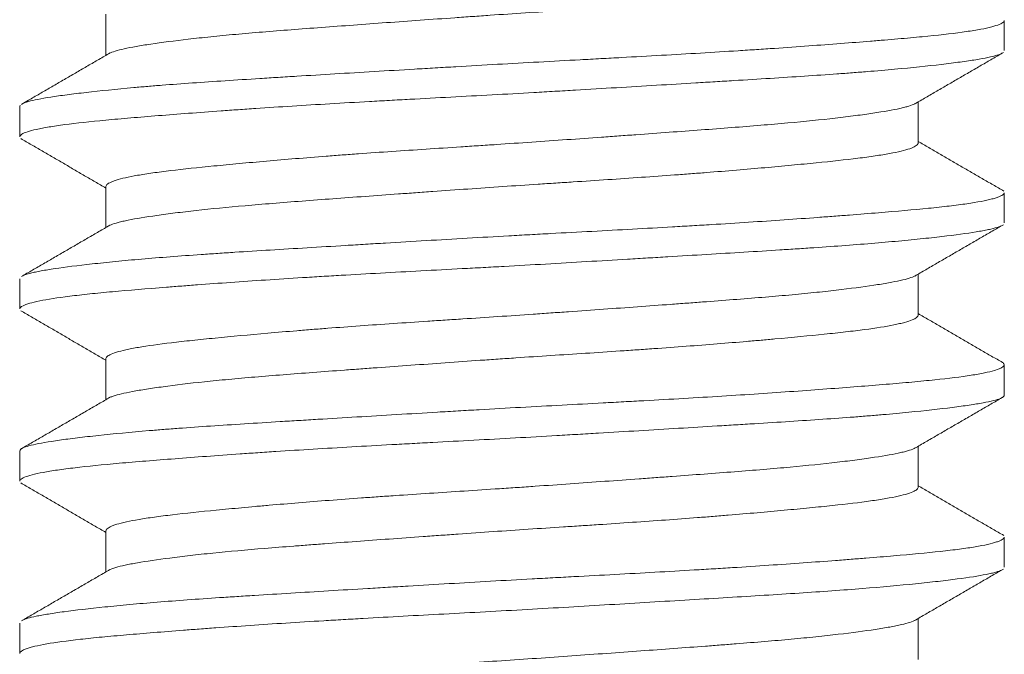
# Model space of a CAD drawing. Header units: millimetres. Extents: x 28 to 2257, y 19 to 785.
# Tile 51 of 55: x 1655.35 to 1659.35, y 391.32 to 393.9. Entities that reach past the tile are written whole.
import ezdxf

# ---------------------------------------------------------------- set-up
doc = ezdxf.new("R2010")
doc.units = ezdxf.units.MM
doc.layers.add('1', color=7, linetype='Continuous', true_color=0xffffff)

msp = doc.modelspace()

# ---------------------------------------------------------------- linework, layer by layer
at = {"layer": '1', "color": 155, "linetype": 'Continuous', "lineweight": 18}
for p, q in [((1655.7032, 393.9189), (1655.7032, 393.7522)), ((1659.3532, 393.7715), (1659.3532, 393.8937)), ((1655.3532, 393.5441), (1655.3551, 393.5489)), ((1659.0032, 393.3956), (1659.0032, 393.5626)), ((1655.3532, 393.5438), (1655.3532, 393.4211)), ((1655.3572, 393.414), (1655.3624, 393.4104)), ((1655.7032, 393.2193), (1655.7032, 393.0522)), ((1659.3532, 393.0711), (1659.3532, 393.1934)), ((1655.3532, 392.8435), (1655.3532, 392.7215)), ((1659.0032, 392.6958), (1659.0032, 392.8626)), ((1655.7032, 392.5189), (1655.7032, 392.3522)), ((1659.3532, 392.3713), (1659.3532, 392.494)), ((1659.0032, 391.9958), (1659.0032, 392.1626)), ((1655.3532, 392.1435), (1655.3532, 392.0209)), ((1655.7032, 391.8193), (1655.7032, 391.6522)), ((1659.3532, 391.6714), (1659.3532, 391.7934)), ((1655.3532, 391.4439), (1655.3532, 391.3214)), ((1659.0032, 391.2956), (1659.0032, 391.4626))]:
    msp.add_line(p, q, dxfattribs=at)
for points, knots in [([(1655.7163, 393.7598), (1655.7164, 393.7599), (1655.7165, 393.7599), (1655.7288, 393.7662), (1655.7492, 393.7724), (1655.7915, 393.7817), (1655.8156, 393.7864), (1655.8442, 393.7913), (1655.8643, 393.7946), (1655.8748, 393.7962), (1655.9298, 393.8044), (1655.9805, 393.8111), (1656.0666, 393.821), (1656.1122, 393.826), (1656.1616, 393.831), (1656.1954, 393.8342), (1656.2127, 393.8358), (1656.3006, 393.8438), (1656.3757, 393.85), (1656.4955, 393.8593), (1656.5366, 393.8624), (1656.6212, 393.8687), (1656.6649, 393.8719), (1656.7972, 393.8816), (1656.8876, 393.8882), (1657.0267, 393.8982), (1657.0736, 393.9016), (1657.1448, 393.9066), (1657.1687, 393.9083), (1657.2166, 393.9117), (1657.2405, 393.9134), (1657.36, 393.9216), (1657.4551, 393.9279), (1657.5969, 393.9372), (1657.644, 393.9403), (1657.7145, 393.945), (1657.7381, 393.9465), (1657.7847, 393.9497), (1657.8077, 393.9512), (1657.9222, 393.9591), (1658.0104, 393.9654), (1658.1381, 393.9752), (1658.1798, 393.9785), (1658.2411, 393.9835), (1658.2614, 393.9852), (1658.3011, 393.9885), (1658.3206, 393.9902), (1658.4162, 393.9985), (1658.4872, 394.0051), (1658.5854, 394.0147), (1658.6168, 394.0178), (1658.6616, 394.0226), (1658.6762, 394.0241), (1658.7043, 394.0273), (1658.7178, 394.0288), (1658.7835, 394.0366), (1658.8287, 394.0428), (1658.8857, 394.0525), (1658.9029, 394.0557), (1658.9334, 394.0624), (1658.9466, 394.0657), (1658.9799, 394.0757), (1658.994, 394.0824), (1659.0015, 394.0907), (1659.0024, 394.0923), (1659.003, 394.0945), (1659.0031, 394.0951), (1659.0032, 394.0957)], [0, 0, 0, 0, 0.000461, 0.000461, 0.058118, 0.058118, 0.086946, 0.101361, 0.101361, 0.115775, 0.115775, 0.173432, 0.173432, 0.20226, 0.216674, 0.216674, 0.231089, 0.231089, 0.288745, 0.288745, 0.317574, 0.317574, 0.346402, 0.346402, 0.404059, 0.404059, 0.432887, 0.432887, 0.447302, 0.447302, 0.461716, 0.461716, 0.519373, 0.519373, 0.548201, 0.548201, 0.562615, 0.562615, 0.57703, 0.57703, 0.634686, 0.634686, 0.663515, 0.663515, 0.677929, 0.677929, 0.692343, 0.692343, 0.75, 0.75, 0.778828, 0.778828, 0.793243, 0.793243, 0.807657, 0.807657, 0.865314, 0.865314, 0.894142, 0.894142, 0.92297, 0.92297, 0.980627, 0.980627, 0.995042, 0.995042, 1, 1, 1, 1]), ([(1655.364, 393.5553), (1655.3698, 393.5583), (1655.3779, 393.5613), (1655.4092, 393.5702), (1655.4394, 393.5761), (1655.4888, 393.5839), (1655.4993, 393.5854), (1655.5214, 393.5886), (1655.5561, 393.5933), (1655.5953, 393.5981), (1655.6799, 393.6078), (1655.7443, 393.6144), (1655.835, 393.6226), (1655.8537, 393.6242), (1655.8919, 393.6274), (1655.9114, 393.629), (1655.9709, 393.6338), (1656.0121, 393.6368), (1656.1403, 393.6459), (1656.2316, 393.6518), (1656.3534, 393.6595), (1656.3782, 393.661), (1656.4281, 393.6641), (1656.5037, 393.6687), (1656.5811, 393.6734), (1656.7383, 393.6829), (1656.8462, 393.6894), (1656.9851, 393.6976), (1657.0131, 393.6993), (1657.0692, 393.7026), (1657.1533, 393.7076), (1657.2375, 393.7125), (1657.4058, 393.722), (1657.5181, 393.7281), (1657.6586, 393.7356), (1657.6867, 393.7371), (1657.7425, 393.7401), (1657.8257, 393.7446), (1657.9071, 393.7491), (1658.0676, 393.7582), (1658.1715, 393.7644), (1658.2974, 393.7724), (1658.3225, 393.774), (1658.3717, 393.7773), (1658.4445, 393.7822), (1658.5139, 393.7871), (1658.6482, 393.7969), (1658.732, 393.8034), (1658.8292, 393.8112), (1658.8483, 393.8127), (1658.8854, 393.8158), (1658.9395, 393.8203), (1658.989, 393.8248), (1659.0821, 393.8338), (1659.1362, 393.8398), (1659.1936, 393.8477), (1659.2046, 393.8493), (1659.2253, 393.8525), (1659.2546, 393.8573), (1659.2787, 393.8621), (1659.3199, 393.8719), (1659.3382, 393.8785), (1659.3493, 393.8867), (1659.3509, 393.8884), (1659.3526, 393.8911), (1659.353, 393.8922), (1659.3531, 393.8933)], [0, 0, 0, 0, 0.027679, 0.027679, 0.083482, 0.083482, 0.097433, 0.097433, 0.111384, 0.139286, 0.139286, 0.195089, 0.195089, 0.20904, 0.20904, 0.222991, 0.222991, 0.250893, 0.250893, 0.306696, 0.306696, 0.320647, 0.320647, 0.334598, 0.3625, 0.3625, 0.418304, 0.418304, 0.432254, 0.432254, 0.446205, 0.474107, 0.474107, 0.529911, 0.529911, 0.543862, 0.543862, 0.557812, 0.585714, 0.585714, 0.641518, 0.641518, 0.655469, 0.655469, 0.66942, 0.697321, 0.697321, 0.753125, 0.753125, 0.767076, 0.767076, 0.781027, 0.808929, 0.808929, 0.864732, 0.864732, 0.878683, 0.878683, 0.892634, 0.920536, 0.920536, 0.976339, 0.976339, 0.99029, 0.99029, 1, 1, 1, 1]), ([(1659.3438, 393.7603), (1659.3416, 393.7591), (1659.3391, 393.7579), (1659.3325, 393.7552), (1659.3282, 393.7537), (1659.3037, 393.7462), (1659.2749, 393.7403), (1659.2184, 393.7311), (1659.1974, 393.728), (1659.1624, 393.7233), (1659.1502, 393.7217), (1659.1245, 393.7185), (1659.1111, 393.7168), (1659.0416, 393.7087), (1658.9784, 393.7021), (1658.8725, 393.6924), (1658.8353, 393.6892), (1658.7767, 393.6844), (1658.7567, 393.6828), (1658.7158, 393.6797), (1658.6948, 393.6781), (1658.5881, 393.6704), (1658.4975, 393.6645), (1658.3541, 393.6555), (1658.3051, 393.6525), (1658.2295, 393.6479), (1658.204, 393.6463), (1658.1524, 393.6432), (1658.1262, 393.6416), (1657.9945, 393.6336), (1657.8869, 393.6272), (1657.7223, 393.6173), (1657.667, 393.614), (1657.5831, 393.6091), (1657.555, 393.6074), (1657.4985, 393.6042), (1657.4701, 393.6025), (1657.3282, 393.5944), (1657.2158, 393.5883), (1657.0487, 393.5794), (1656.9933, 393.5764), (1656.9105, 393.5719), (1656.8829, 393.5704), (1656.828, 393.5674), (1656.8006, 393.5659), (1656.6647, 393.5582), (1656.5602, 393.5521), (1656.4095, 393.5426), (1656.3603, 393.5393), (1656.2881, 393.5345), (1656.2643, 393.5328), (1656.2172, 393.5295), (1656.1938, 393.5279), (1656.0793, 393.5196), (1655.9946, 393.5131), (1655.8775, 393.5038), (1655.8401, 393.5007), (1655.7865, 393.4962), (1655.7691, 393.4947), (1655.7351, 393.4917), (1655.7185, 393.4901), (1655.6384, 393.4826), (1655.583, 393.4766), (1655.5126, 393.4673), (1655.4913, 393.4641), (1655.4626, 393.4593), (1655.4535, 393.4577), (1655.4365, 393.4545), (1655.4286, 393.4528), (1655.3919, 393.4446), (1655.3722, 393.438), (1655.3566, 393.4282), (1655.3537, 393.425), (1655.3532, 393.4214), (1655.3532, 393.421), (1655.3532, 393.4205)], [0, 0, 0, 0, 0.01099, 0.01099, 0.024867, 0.024867, 0.080373, 0.080373, 0.108126, 0.108126, 0.122003, 0.122003, 0.135879, 0.135879, 0.191385, 0.191385, 0.219139, 0.219139, 0.233015, 0.233015, 0.246892, 0.246892, 0.302398, 0.302398, 0.330151, 0.330151, 0.344028, 0.344028, 0.357904, 0.357904, 0.41341, 0.41341, 0.441163, 0.441163, 0.45504, 0.45504, 0.468917, 0.468917, 0.524423, 0.524423, 0.552176, 0.552176, 0.566052, 0.566052, 0.579929, 0.579929, 0.635435, 0.635435, 0.663188, 0.663188, 0.677065, 0.677065, 0.690941, 0.690941, 0.746448, 0.746448, 0.774201, 0.774201, 0.788077, 0.788077, 0.801954, 0.801954, 0.85746, 0.85746, 0.885213, 0.885213, 0.89909, 0.89909, 0.912966, 0.912966, 0.968472, 0.968472, 0.996226, 0.996226, 1, 1, 1, 1]), ([(1658.9926, 393.5564), (1658.9918, 393.5559), (1658.9908, 393.5554), (1658.9838, 393.5518), (1658.9716, 393.5472), (1658.9548, 393.5425), (1658.9425, 393.5394), (1658.9358, 393.5378), (1658.8999, 393.5299), (1658.8636, 393.5235), (1658.7979, 393.5137), (1658.7623, 393.5087), (1658.7224, 393.5037), (1658.6949, 393.5003), (1658.6806, 393.4986), (1658.6077, 393.4902), (1658.5433, 393.4836), (1658.4381, 393.474), (1658.4015, 393.4709), (1658.3255, 393.4646), (1658.2858, 393.4614), (1658.1643, 393.452), (1658.0797, 393.4458), (1657.9475, 393.4361), (1657.9025, 393.4328), (1657.8337, 393.4278), (1657.8105, 393.4261), (1657.7639, 393.4228), (1657.7405, 393.4211), (1657.6233, 393.4126), (1657.5287, 393.4059), (1657.3854, 393.396), (1657.3375, 393.3927), (1657.2651, 393.3879), (1657.2409, 393.3863), (1657.1928, 393.3832), (1657.1689, 393.3816), (1657.0498, 393.3738), (1656.9565, 393.3677), (1656.8193, 393.3582), (1656.7741, 393.3551), (1656.707, 393.3502), (1656.6848, 393.3486), (1656.641, 393.3453), (1656.6194, 393.3437), (1656.5128, 393.3354), (1656.4321, 393.3288), (1656.3176, 393.3187), (1656.2806, 393.3154), (1656.2089, 393.3087), (1656.1747, 393.3054), (1656.0771, 393.2959), (1656.0185, 393.2897), (1655.9536, 393.2819), (1655.941, 393.2803), (1655.9167, 393.2772), (1655.9049, 393.2756), (1655.8711, 393.2708), (1655.8506, 393.2676), (1655.7949, 393.2579), (1655.7657, 393.2513), (1655.7391, 393.2429), (1655.7342, 393.2412), (1655.7256, 393.2378), (1655.7218, 393.2361), (1655.7119, 393.231), (1655.7075, 393.2277), (1655.7038, 393.2224), (1655.7031, 393.2205), (1655.7032, 393.2186)], [0, 0, 0, 0, 0.004604, 0.004604, 0.033379, 0.047767, 0.047767, 0.062155, 0.062155, 0.119705, 0.119705, 0.148481, 0.162868, 0.162868, 0.177256, 0.177256, 0.234807, 0.234807, 0.263582, 0.263582, 0.292357, 0.292357, 0.349908, 0.349908, 0.378683, 0.378683, 0.393071, 0.393071, 0.407459, 0.407459, 0.465009, 0.465009, 0.493785, 0.493785, 0.508172, 0.508172, 0.52256, 0.52256, 0.58011, 0.58011, 0.608886, 0.608886, 0.623273, 0.623273, 0.637661, 0.637661, 0.695212, 0.695212, 0.723987, 0.723987, 0.752762, 0.752762, 0.810313, 0.810313, 0.824701, 0.824701, 0.839088, 0.839088, 0.867864, 0.867864, 0.925414, 0.925414, 0.939802, 0.939802, 0.95419, 0.95419, 0.982965, 0.982965, 1, 1, 1, 1]), ([(1655.7148, 393.059), (1655.7174, 393.0605), (1655.7205, 393.0619), (1655.7315, 393.0664), (1655.7458, 393.071), (1655.7648, 393.0757), (1655.7785, 393.0789), (1655.7859, 393.0805), (1655.8251, 393.0884), (1655.864, 393.0948), (1655.9331, 393.1047), (1655.9704, 393.1096), (1656.0119, 393.1147), (1656.0405, 393.118), (1656.0552, 393.1197), (1656.1306, 393.1281), (1656.1967, 393.1346), (1656.3042, 393.144), (1656.3415, 393.1471), (1656.4189, 393.1533), (1656.4592, 393.1565), (1656.5822, 393.1659), (1656.6676, 393.1722), (1656.8007, 393.1819), (1656.8459, 393.1852), (1656.9149, 393.1902), (1656.9382, 393.1918), (1656.985, 393.1952), (1657.0084, 393.1969), (1657.1258, 393.2053), (1657.2203, 393.212), (1657.363, 393.2218), (1657.4108, 393.225), (1657.4827, 393.2297), (1657.5067, 393.2313), (1657.5545, 393.2344), (1657.5783, 393.236), (1657.6965, 393.2437), (1657.7889, 393.2499), (1657.9244, 393.2593), (1657.969, 393.2625), (1658.0351, 393.2673), (1658.057, 393.269), (1658.1001, 393.2722), (1658.1214, 393.2739), (1658.2262, 393.2821), (1658.3055, 393.2888), (1658.4174, 393.2987), (1658.4535, 393.3021), (1658.5059, 393.307), (1658.523, 393.3086), (1658.5563, 393.3119), (1658.5726, 393.3135), (1658.6517, 393.3213), (1658.7083, 393.3275), (1658.7833, 393.3368), (1658.8067, 393.34), (1658.8499, 393.3464), (1658.8694, 393.3496), (1658.9222, 393.3593), (1658.9494, 393.3659), (1658.9737, 393.3743), (1658.978, 393.376), (1658.9857, 393.3793), (1658.989, 393.381), (1658.9975, 393.3861), (1659.001, 393.3894), (1659.0028, 393.3936), (1659.0031, 393.3946), (1659.0032, 393.3955)], [0, 0, 0, 0, 0.013352, 0.013352, 0.042127, 0.056515, 0.056515, 0.070902, 0.070902, 0.128453, 0.128453, 0.157228, 0.171616, 0.171616, 0.186004, 0.186004, 0.243554, 0.243554, 0.27233, 0.27233, 0.301105, 0.301105, 0.358656, 0.358656, 0.387431, 0.387431, 0.401819, 0.401819, 0.416206, 0.416206, 0.473757, 0.473757, 0.502532, 0.502532, 0.51692, 0.51692, 0.531308, 0.531308, 0.588858, 0.588858, 0.617634, 0.617634, 0.632021, 0.632021, 0.646409, 0.646409, 0.703959, 0.703959, 0.732735, 0.732735, 0.747122, 0.747122, 0.76151, 0.76151, 0.819061, 0.819061, 0.847836, 0.847836, 0.876611, 0.876611, 0.934162, 0.934162, 0.94855, 0.94855, 0.962937, 0.962937, 0.991713, 0.991713, 1, 1, 1, 1]), ([(1655.3646, 392.8556), (1655.3719, 392.8593), (1655.3829, 392.863), (1655.4034, 392.8682), (1655.41, 392.8697), (1655.4242, 392.8727), (1655.4473, 392.8773), (1655.4754, 392.8819), (1655.5379, 392.8911), (1655.5882, 392.8975), (1655.6621, 392.9057), (1655.6775, 392.9073), (1655.7092, 392.9106), (1655.7581, 392.9156), (1655.811, 392.9205), (1655.9219, 392.9301), (1656.0028, 392.9363), (1656.1126, 392.9439), (1656.135, 392.9454), (1656.1806, 392.9485), (1656.2499, 392.953), (1656.3216, 392.9575), (1656.4683, 392.9666), (1656.5705, 392.9727), (1656.7037, 392.9808), (1656.7307, 392.9824), (1656.785, 392.9857), (1656.8667, 392.9906), (1656.9491, 392.9955), (1657.115, 393.0054), (1657.2269, 393.0119), (1657.3685, 393.0199), (1657.3969, 393.0215), (1657.4537, 393.0246), (1657.5386, 393.0292), (1657.6224, 393.0336), (1657.7887, 393.0426), (1657.8977, 393.0485), (1658.0316, 393.0562), (1658.0583, 393.0577), (1658.1112, 393.0609), (1658.1897, 393.0656), (1658.2653, 393.0703), (1658.413, 393.08), (1658.5067, 393.0865), (1658.6177, 393.0947), (1658.6396, 393.0964), (1658.6826, 393.0996), (1658.7036, 393.1012), (1658.7654, 393.1061), (1658.8047, 393.1092), (1658.9171, 393.1183), (1658.9849, 393.1242), (1659.0604, 393.1318), (1659.0751, 393.1333), (1659.1033, 393.1364), (1659.1439, 393.141), (1659.1795, 393.1457), (1659.244, 393.1551), (1659.2781, 393.1615), (1659.3096, 393.1698), (1659.3153, 393.1714), (1659.3255, 393.1747), (1659.3391, 393.1797), (1659.3472, 393.1846), (1659.3521, 393.1898), (1659.3531, 393.1917), (1659.3532, 393.1937)], [0, 0, 0, 0, 0.034375, 0.034375, 0.048326, 0.048326, 0.062277, 0.090179, 0.090179, 0.145982, 0.145982, 0.159933, 0.159933, 0.173884, 0.201786, 0.201786, 0.257589, 0.257589, 0.27154, 0.27154, 0.285491, 0.313393, 0.313393, 0.369196, 0.369196, 0.383147, 0.383147, 0.397098, 0.425, 0.425, 0.480804, 0.480804, 0.494754, 0.494754, 0.508705, 0.536607, 0.536607, 0.592411, 0.592411, 0.606362, 0.606362, 0.620313, 0.648214, 0.648214, 0.704018, 0.704018, 0.717969, 0.717969, 0.73192, 0.73192, 0.759821, 0.759821, 0.815625, 0.815625, 0.829576, 0.829576, 0.843527, 0.871429, 0.871429, 0.927232, 0.927232, 0.941183, 0.941183, 0.955134, 0.983036, 0.983036, 1, 1, 1, 1]), ([(1659.3444, 393.0606), (1659.3409, 393.0587), (1659.3364, 393.0567), (1659.3226, 393.0518), (1659.3119, 393.0488), (1659.2923, 393.0443), (1659.2852, 393.0428), (1659.2697, 393.0398), (1659.2613, 393.0382), (1659.2169, 393.0305), (1659.1727, 393.0243), (1659.0937, 393.0147), (1659.0653, 393.0115), (1659.0195, 393.0066), (1659.0037, 393.005), (1658.971, 393.0017), (1658.954, 393), (1658.8674, 392.9918), (1658.7914, 392.9853), (1658.6676, 392.9761), (1658.6247, 392.9731), (1658.5578, 392.9686), (1658.5351, 392.9671), (1658.4888, 392.964), (1658.4652, 392.9625), (1658.3462, 392.9549), (1658.247, 392.9489), (1658.0923, 392.9395), (1658.0397, 392.9364), (1657.9594, 392.9315), (1657.9324, 392.9299), (1657.8778, 392.9266), (1657.8503, 392.925), (1657.7125, 392.9167), (1657.6013, 392.9101), (1657.4333, 392.9004), (1657.3771, 392.8972), (1657.2924, 392.8925), (1657.2641, 392.891), (1657.2074, 392.8879), (1657.179, 392.8864), (1657.0379, 392.8788), (1656.9274, 392.8729), (1656.7651, 392.8639), (1656.7116, 392.8609), (1656.6321, 392.8562), (1656.6058, 392.8547), (1656.5534, 392.8515), (1656.5274, 392.8499), (1656.3991, 392.842), (1656.3018, 392.8355), (1656.1637, 392.8257), (1656.1189, 392.8225), (1656.0537, 392.8176), (1656.0324, 392.8159), (1655.9903, 392.8127), (1655.9695, 392.8111), (1655.8686, 392.8031), (1655.7955, 392.7972), (1655.6971, 392.7882), (1655.6662, 392.7852), (1655.6227, 392.7806), (1655.6086, 392.7791), (1655.5816, 392.776), (1655.5685, 392.7745), (1655.5063, 392.7667), (1655.4657, 392.7604), (1655.4183, 392.7507), (1655.4047, 392.7474), (1655.3878, 392.7425), (1655.3828, 392.7408), (1655.3738, 392.7375), (1655.3699, 392.7358), (1655.3576, 392.7296), (1655.3531, 392.7252), (1655.3532, 392.7209)], [0, 0, 0, 0, 0.018206, 0.018206, 0.045959, 0.045959, 0.059836, 0.059836, 0.073712, 0.073712, 0.129218, 0.129218, 0.156972, 0.156972, 0.170848, 0.170848, 0.184725, 0.184725, 0.240231, 0.240231, 0.267984, 0.267984, 0.281861, 0.281861, 0.295737, 0.295737, 0.351243, 0.351243, 0.378996, 0.378996, 0.392873, 0.392873, 0.40675, 0.40675, 0.462256, 0.462256, 0.490009, 0.490009, 0.503885, 0.503885, 0.517762, 0.517762, 0.573268, 0.573268, 0.601021, 0.601021, 0.614898, 0.614898, 0.628774, 0.628774, 0.684281, 0.684281, 0.712034, 0.712034, 0.72591, 0.72591, 0.739787, 0.739787, 0.795293, 0.795293, 0.823046, 0.823046, 0.836923, 0.836923, 0.850799, 0.850799, 0.906306, 0.906306, 0.934059, 0.934059, 0.947935, 0.947935, 0.961812, 0.961812, 1, 1, 1, 1]), ([(1658.9933, 392.8569), (1658.9925, 392.8564), (1658.9916, 392.8559), (1658.9788, 392.8491), (1658.9588, 392.843), (1658.9168, 392.8336), (1658.9008, 392.8304), (1658.8737, 392.8256), (1658.8641, 392.8239), (1658.8441, 392.8207), (1658.8336, 392.819), (1658.7789, 392.8108), (1658.7282, 392.8041), (1658.6419, 392.7941), (1658.6114, 392.7908), (1658.5629, 392.7858), (1658.5463, 392.7841), (1658.5125, 392.7808), (1658.4952, 392.7792), (1658.4074, 392.7712), (1658.332, 392.7651), (1658.2117, 392.7557), (1658.1703, 392.7526), (1658.1063, 392.7478), (1658.0846, 392.7462), (1658.0411, 392.7429), (1658.0192, 392.7413), (1657.9088, 392.7332), (1657.818, 392.7266), (1657.6781, 392.7166), (1657.6308, 392.7132), (1657.5589, 392.7081), (1657.5349, 392.7064), (1657.487, 392.703), (1657.4631, 392.7014), (1657.3435, 392.6931), (1657.248, 392.6868), (1657.1291, 392.679), (1657.1053, 392.6774), (1657.0578, 392.6743), (1657.0341, 392.6727), (1656.9631, 392.668), (1656.9165, 392.6649), (1656.7792, 392.6555), (1656.6906, 392.6491), (1656.5837, 392.6409), (1656.5625, 392.6393), (1656.5206, 392.6359), (1656.4997, 392.6343), (1656.4383, 392.6292), (1656.3987, 392.6258), (1656.2841, 392.6158), (1656.2131, 392.6092), (1656.1311, 392.6012), (1656.1151, 392.5996), (1656.0837, 392.5964), (1656.0683, 392.5948), (1656.0238, 392.5901), (1655.9959, 392.587), (1655.9177, 392.5776), (1655.8728, 392.5714), (1655.8257, 392.5633), (1655.8167, 392.5616), (1655.7997, 392.5583), (1655.7917, 392.5567), (1655.7694, 392.5517), (1655.7565, 392.5483), (1655.7242, 392.5383), (1655.7107, 392.5315), (1655.7043, 392.5232), (1655.7035, 392.5216), (1655.7032, 392.5194), (1655.7032, 392.5189), (1655.7032, 392.5184)], [0, 0, 0, 0, 0.004596, 0.004596, 0.06204, 0.06204, 0.090763, 0.090763, 0.105124, 0.105124, 0.119485, 0.119485, 0.17693, 0.17693, 0.205653, 0.205653, 0.220014, 0.220014, 0.234375, 0.234375, 0.29182, 0.29182, 0.320542, 0.320542, 0.334903, 0.334903, 0.349265, 0.349265, 0.40671, 0.40671, 0.435432, 0.435432, 0.449793, 0.449793, 0.464154, 0.464154, 0.521599, 0.521599, 0.53596, 0.53596, 0.550322, 0.550322, 0.579044, 0.579044, 0.636489, 0.636489, 0.65085, 0.65085, 0.665211, 0.665211, 0.693934, 0.693934, 0.751379, 0.751379, 0.76574, 0.76574, 0.780101, 0.780101, 0.808824, 0.808824, 0.866268, 0.866268, 0.88063, 0.88063, 0.894991, 0.894991, 0.923713, 0.923713, 0.981158, 0.981158, 0.995519, 0.995519, 1, 1, 1, 1]), ([(1655.7155, 392.3594), (1655.7171, 392.3603), (1655.7189, 392.3612), (1655.7244, 392.3636), (1655.7285, 392.3652), (1655.7513, 392.373), (1655.7774, 392.3791), (1655.8282, 392.3886), (1655.8565, 392.3934), (1655.8892, 392.3984), (1655.912, 392.4017), (1655.9239, 392.4033), (1655.9854, 392.4117), (1656.0411, 392.4184), (1656.1342, 392.4283), (1656.1669, 392.4315), (1656.2183, 392.4364), (1656.2358, 392.438), (1656.2718, 392.4411), (1656.2901, 392.4427), (1656.3828, 392.4506), (1656.4614, 392.4567), (1656.5859, 392.4661), (1656.6284, 392.4693), (1656.6939, 392.4741), (1656.7161, 392.4757), (1656.7608, 392.479), (1656.7832, 392.4806), (1656.8961, 392.4888), (1656.9882, 392.4955), (1657.1291, 392.5055), (1657.1765, 392.5089), (1657.2482, 392.5139), (1657.2723, 392.5156), (1657.3204, 392.5189), (1657.3444, 392.5205), (1657.4639, 392.5286), (1657.5586, 392.5347), (1657.6991, 392.5439), (1657.7457, 392.547), (1657.8152, 392.5517), (1657.8383, 392.5533), (1657.884, 392.5565), (1657.9067, 392.5581), (1658.0186, 392.566), (1658.1045, 392.5724), (1658.2278, 392.5824), (1658.268, 392.5857), (1658.3269, 392.5907), (1658.3463, 392.5924), (1658.3842, 392.5958), (1658.4027, 392.5975), (1658.4937, 392.6057), (1658.5606, 392.6121), (1658.6521, 392.6215), (1658.6811, 392.6246), (1658.7361, 392.6309), (1658.7617, 392.634), (1658.8327, 392.6434), (1658.8726, 392.6498), (1658.9132, 392.6579), (1658.9208, 392.6596), (1658.9351, 392.6629), (1658.9418, 392.6646), (1658.9603, 392.6696), (1658.9706, 392.673), (1658.9948, 392.6829), (1659.003, 392.6895), (1659.0032, 392.6959)], [0, 0, 0, 0, 0.008172, 0.008172, 0.02256, 0.02256, 0.08011, 0.08011, 0.108886, 0.123273, 0.123273, 0.137661, 0.137661, 0.195212, 0.195212, 0.223987, 0.223987, 0.238375, 0.238375, 0.252762, 0.252762, 0.310313, 0.310313, 0.339088, 0.339088, 0.353476, 0.353476, 0.367864, 0.367864, 0.425414, 0.425414, 0.45419, 0.45419, 0.468577, 0.468577, 0.482965, 0.482965, 0.540516, 0.540516, 0.569291, 0.569291, 0.583679, 0.583679, 0.598066, 0.598066, 0.655617, 0.655617, 0.684392, 0.684392, 0.69878, 0.69878, 0.713168, 0.713168, 0.770718, 0.770718, 0.799494, 0.799494, 0.828269, 0.828269, 0.88582, 0.88582, 0.900207, 0.900207, 0.914595, 0.914595, 0.94337, 0.94337, 1, 1, 1, 1]), ([(1655.3532, 392.1436), (1655.353, 392.1462), (1655.3544, 392.1487), (1655.3593, 392.1527), (1655.3617, 392.1542), (1655.3679, 392.1573), (1655.3715, 392.1588), (1655.3842, 392.1633), (1655.3951, 392.1663), (1655.4343, 392.1752), (1655.4695, 392.1812), (1655.525, 392.1891), (1655.5367, 392.1907), (1655.5613, 392.1939), (1655.5741, 392.1955), (1655.6139, 392.2003), (1655.6425, 392.2036), (1655.7339, 392.2133), (1655.8025, 392.2199), (1655.8981, 392.2279), (1655.9177, 392.2295), (1655.9579, 392.2327), (1655.9784, 392.2343), (1656.0408, 392.2389), (1656.0839, 392.242), (1656.2171, 392.251), (1656.3114, 392.2569), (1656.4362, 392.2646), (1656.4614, 392.2661), (1656.5128, 392.2692), (1656.5386, 392.2708), (1656.6166, 392.2755), (1656.6693, 392.2787), (1656.8292, 392.2883), (1656.9384, 392.2949), (1657.0781, 392.3032), (1657.1063, 392.3048), (1657.1628, 392.3081), (1657.1911, 392.3098), (1657.2758, 392.3147), (1657.3321, 392.3179), (1657.5006, 392.3272), (1657.6124, 392.3331), (1657.7514, 392.3406), (1657.7792, 392.3421), (1657.8346, 392.3451), (1657.8621, 392.3466), (1657.9439, 392.3512), (1657.9975, 392.3542), (1658.1554, 392.3634), (1658.2571, 392.3697), (1658.404, 392.3794), (1658.4521, 392.3828), (1658.5449, 392.3893), (1658.5896, 392.3926), (1658.7191, 392.4023), (1658.7992, 392.4086), (1658.9095, 392.4178), (1658.9448, 392.4208), (1659.0108, 392.4269), (1659.0417, 392.4299), (1659.1281, 392.4389), (1659.1774, 392.445), (1659.2285, 392.453), (1659.2382, 392.4546), (1659.2564, 392.4578), (1659.282, 392.4627), (1659.3022, 392.4676), (1659.3357, 392.4775), (1659.3487, 392.4841), (1659.3531, 392.4921), (1659.3534, 392.4937), (1659.3527, 392.4969), (1659.3512, 392.4994), (1659.348, 392.502), (1659.3465, 392.503)], [0, 0, 0, 0, 0.021393, 0.021393, 0.034501, 0.034501, 0.047609, 0.047609, 0.073826, 0.073826, 0.126258, 0.126258, 0.139367, 0.139367, 0.152475, 0.152475, 0.178691, 0.178691, 0.231124, 0.231124, 0.244232, 0.244232, 0.257341, 0.257341, 0.283557, 0.283557, 0.33599, 0.33599, 0.349098, 0.349098, 0.362206, 0.362206, 0.388423, 0.388423, 0.440856, 0.440856, 0.453964, 0.453964, 0.467072, 0.467072, 0.493289, 0.493289, 0.545721, 0.545721, 0.55883, 0.55883, 0.571938, 0.571938, 0.598154, 0.598154, 0.650587, 0.650587, 0.676804, 0.676804, 0.70302, 0.70302, 0.755453, 0.755453, 0.781669, 0.781669, 0.807886, 0.807886, 0.860319, 0.860319, 0.873427, 0.873427, 0.886535, 0.912752, 0.912752, 0.965185, 0.965185, 0.978293, 0.978293, 0.991401, 1, 1, 1, 1]), ([(1659.3532, 392.3705), (1659.3531, 392.3691), (1659.3525, 392.3677), (1659.3504, 392.3648), (1659.3486, 392.3633), (1659.3439, 392.3602), (1659.3409, 392.3587), (1659.3231, 392.3512), (1659.2995, 392.3453), (1659.2506, 392.3362), (1659.232, 392.3332), (1659.2006, 392.3285), (1659.1895, 392.327), (1659.1663, 392.3238), (1659.1541, 392.3222), (1659.0906, 392.3142), (1659.0319, 392.3077), (1658.9323, 392.2979), (1658.8971, 392.2946), (1658.8414, 392.2897), (1658.8223, 392.2881), (1658.7831, 392.2849), (1658.7631, 392.2833), (1658.6612, 392.2755), (1658.574, 392.2695), (1658.4349, 392.2606), (1658.3871, 392.2576), (1658.3133, 392.253), (1658.2883, 392.2515), (1658.2377, 392.2484), (1658.2121, 392.2468), (1658.0834, 392.239), (1657.9776, 392.2326), (1657.8148, 392.2228), (1657.7599, 392.2196), (1657.6764, 392.2146), (1657.6485, 392.2129), (1657.5921, 392.2096), (1657.5638, 392.208), (1657.4229, 392.1997), (1657.3105, 392.1935), (1657.1425, 392.1844), (1657.0866, 392.1814), (1657.0029, 392.1769), (1656.975, 392.1754), (1656.9194, 392.1724), (1656.8916, 392.1709), (1656.7543, 392.1634), (1656.648, 392.1573), (1656.4939, 392.1479), (1656.4434, 392.1447), (1656.3691, 392.1399), (1656.3445, 392.1383), (1656.2958, 392.135), (1656.2718, 392.1333), (1656.1538, 392.1251), (1656.0657, 392.1186), (1655.9429, 392.109), (1655.9036, 392.1059), (1655.8469, 392.1013), (1655.8284, 392.0997), (1655.7922, 392.0967), (1655.7745, 392.0952), (1655.6892, 392.0876), (1655.6293, 392.0817), (1655.5518, 392.0725), (1655.528, 392.0694), (1655.4954, 392.0647), (1655.4851, 392.0631), (1655.4655, 392.0599), (1655.4563, 392.0582), (1655.4133, 392.0501), (1655.3884, 392.0435), (1655.3649, 392.0337), (1655.3594, 392.0304), (1655.3547, 392.0256), (1655.3537, 392.0239), (1655.3532, 392.0218), (1655.3532, 392.0212), (1655.3532, 392.0206)], [0, 0, 0, 0, 0.011853, 0.011853, 0.025323, 0.025323, 0.038793, 0.038793, 0.092672, 0.092672, 0.119612, 0.119612, 0.133082, 0.133082, 0.146552, 0.146552, 0.200431, 0.200431, 0.227371, 0.227371, 0.240841, 0.240841, 0.25431, 0.25431, 0.30819, 0.30819, 0.335129, 0.335129, 0.348599, 0.348599, 0.362069, 0.362069, 0.415948, 0.415948, 0.442888, 0.442888, 0.456358, 0.456358, 0.469828, 0.469828, 0.523707, 0.523707, 0.550647, 0.550647, 0.564116, 0.564116, 0.577586, 0.577586, 0.631466, 0.631466, 0.658405, 0.658405, 0.671875, 0.671875, 0.685345, 0.685345, 0.739224, 0.739224, 0.766164, 0.766164, 0.779634, 0.779634, 0.793103, 0.793103, 0.846983, 0.846983, 0.873922, 0.873922, 0.887392, 0.887392, 0.900862, 0.900862, 0.954741, 0.954741, 0.981681, 0.981681, 0.995151, 0.995151, 1, 1, 1, 1]), ([(1658.9921, 392.1562), (1658.992, 392.1561), (1658.9918, 392.156), (1658.9859, 392.1528), (1658.9782, 392.1497), (1658.9634, 392.145), (1658.9579, 392.1434), (1658.946, 392.1402), (1658.9395, 392.1387), (1658.9048, 392.1308), (1658.8693, 392.1245), (1658.8046, 392.1146), (1658.7811, 392.1113), (1658.7429, 392.1063), (1658.7297, 392.1046), (1658.7026, 392.1012), (1658.6886, 392.0995), (1658.6168, 392.0912), (1658.5532, 392.0845), (1658.4485, 392.0749), (1658.412, 392.0718), (1658.3359, 392.0654), (1658.2969, 392.0623), (1658.1766, 392.053), (1658.0925, 392.0467), (1657.9823, 392.0386), (1657.9601, 392.037), (1657.915, 392.0337), (1657.8921, 392.032), (1657.8233, 392.027), (1657.7771, 392.0237), (1657.6374, 392.0136), (1657.5429, 392.0069), (1657.4231, 391.9986), (1657.399, 391.9969), (1657.3507, 391.9936), (1657.3265, 391.992), (1657.2542, 391.9872), (1657.2063, 391.984), (1657.0639, 391.9747), (1656.9703, 391.9686), (1656.8552, 391.9607), (1656.8323, 391.9591), (1656.7866, 391.9559), (1656.764, 391.9543), (1656.6969, 391.9495), (1656.6532, 391.9462), (1656.5252, 391.9364), (1656.4439, 391.9298), (1656.3474, 391.9214), (1656.3284, 391.9197), (1656.2909, 391.9163), (1656.2726, 391.9146), (1656.2187, 391.9096), (1656.1844, 391.9064), (1656.0862, 391.8968), (1656.0269, 391.8907), (1655.9608, 391.8828), (1655.9479, 391.8812), (1655.9232, 391.8781), (1655.9113, 391.8765), (1655.8772, 391.8717), (1655.8564, 391.8685), (1655.7998, 391.8589), (1655.7697, 391.8523), (1655.7419, 391.8438), (1655.7368, 391.8421), (1655.7278, 391.8387), (1655.7238, 391.837), (1655.7135, 391.832), (1655.7087, 391.8286), (1655.7039, 391.8229), (1655.703, 391.8206), (1655.7032, 391.8183)], [0, 0, 0, 0, 0.000921, 0.000921, 0.029696, 0.029696, 0.044084, 0.044084, 0.058471, 0.058471, 0.116022, 0.116022, 0.144797, 0.144797, 0.159185, 0.159185, 0.173573, 0.173573, 0.231123, 0.231123, 0.259899, 0.259899, 0.288674, 0.288674, 0.346225, 0.346225, 0.360612, 0.360612, 0.375, 0.375, 0.403775, 0.403775, 0.461326, 0.461326, 0.475714, 0.475714, 0.490101, 0.490101, 0.518877, 0.518877, 0.576427, 0.576427, 0.590815, 0.590815, 0.605203, 0.605203, 0.633978, 0.633978, 0.691529, 0.691529, 0.705916, 0.705916, 0.720304, 0.720304, 0.749079, 0.749079, 0.80663, 0.80663, 0.821017, 0.821017, 0.835405, 0.835405, 0.86418, 0.86418, 0.921731, 0.921731, 0.936119, 0.936119, 0.950506, 0.950506, 0.979282, 0.979282, 1, 1, 1, 1]), ([(1655.7152, 391.6593), (1655.7219, 391.6629), (1655.7314, 391.6665), (1655.754, 391.6732), (1655.7727, 391.6778), (1655.7961, 391.6826), (1655.8127, 391.6858), (1655.8215, 391.6874), (1655.8677, 391.6954), (1655.9119, 391.7019), (1655.9888, 391.7119), (1656.0299, 391.7169), (1656.075, 391.7219), (1656.106, 391.7253), (1656.1219, 391.7269), (1656.203, 391.7352), (1656.2732, 391.7414), (1656.3865, 391.7507), (1656.4255, 391.7538), (1656.4862, 391.7585), (1656.5068, 391.7601), (1656.5485, 391.7633), (1656.5695, 391.7649), (1656.6757, 391.7728), (1656.7635, 391.7792), (1656.8996, 391.7891), (1656.9457, 391.7924), (1657.0159, 391.7974), (1657.0396, 391.7991), (1657.0869, 391.8025), (1657.1106, 391.8042), (1657.2291, 391.8126), (1657.3241, 391.8192), (1657.4668, 391.8287), (1657.5145, 391.8318), (1657.586, 391.8365), (1657.6099, 391.8381), (1657.6572, 391.8412), (1657.6807, 391.8427), (1657.7975, 391.8505), (1657.8883, 391.8567), (1658.0206, 391.8662), (1658.0641, 391.8695), (1658.1283, 391.8744), (1658.1495, 391.8761), (1658.1912, 391.8794), (1658.2117, 391.8811), (1658.3127, 391.8894), (1658.3885, 391.8961), (1658.4946, 391.9059), (1658.5287, 391.9092), (1658.5944, 391.9156), (1658.6255, 391.9187), (1658.7134, 391.9281), (1658.7651, 391.9342), (1658.8212, 391.9421), (1658.8319, 391.9437), (1658.8526, 391.9469), (1658.8625, 391.9485), (1658.8907, 391.9534), (1658.9075, 391.9566), (1658.9517, 391.9665), (1658.9732, 391.9732), (1658.9901, 391.9816), (1658.9929, 391.9833), (1658.9976, 391.9866), (1658.9995, 391.9883), (1659.0023, 391.9919), (1659.0031, 391.9938), (1659.0032, 391.9957)], [0, 0, 0, 0, 0.03361, 0.03361, 0.062385, 0.076773, 0.076773, 0.09116, 0.09116, 0.148711, 0.148711, 0.177486, 0.191874, 0.191874, 0.206262, 0.206262, 0.263812, 0.263812, 0.292587, 0.292587, 0.306975, 0.306975, 0.321363, 0.321363, 0.378913, 0.378913, 0.407689, 0.407689, 0.422076, 0.422076, 0.436464, 0.436464, 0.494015, 0.494015, 0.52279, 0.52279, 0.537178, 0.537178, 0.551565, 0.551565, 0.609116, 0.609116, 0.637891, 0.637891, 0.652279, 0.652279, 0.666667, 0.666667, 0.724217, 0.724217, 0.752993, 0.752993, 0.781768, 0.781768, 0.839319, 0.839319, 0.853706, 0.853706, 0.868094, 0.868094, 0.896869, 0.896869, 0.95442, 0.95442, 0.968808, 0.968808, 0.983195, 0.983195, 1, 1, 1, 1]), ([(1655.3638, 391.4552), (1655.3744, 391.4608), (1655.3929, 391.4662), (1655.4266, 391.4732), (1655.4344, 391.4747), (1655.4513, 391.4778), (1655.4603, 391.4793), (1655.4889, 391.484), (1655.5101, 391.4871), (1655.5801, 391.4965), (1655.635, 391.5029), (1655.7144, 391.5111), (1655.7308, 391.5128), (1655.7647, 391.5161), (1655.7821, 391.5177), (1655.8357, 391.5227), (1655.873, 391.5259), (1655.9899, 391.5354), (1656.0743, 391.5414), (1656.1879, 391.5489), (1656.2111, 391.5504), (1656.2582, 391.5535), (1656.2822, 391.555), (1656.3546, 391.5595), (1656.4038, 391.5626), (1656.5544, 391.5718), (1656.6586, 391.5781), (1656.7937, 391.5862), (1656.8209, 391.5878), (1656.8759, 391.5911), (1656.9036, 391.5928), (1656.9867, 391.5977), (1657.0422, 391.601), (1657.2094, 391.6109), (1657.3216, 391.6173), (1657.4628, 391.6251), (1657.491, 391.6266), (1657.5477, 391.6296), (1657.576, 391.6312), (1657.6603, 391.6357), (1657.7159, 391.6387), (1657.8808, 391.6476), (1657.9883, 391.6536), (1658.1196, 391.6614), (1658.1457, 391.6629), (1658.1975, 391.6661), (1658.2233, 391.6677), (1658.2992, 391.6725), (1658.3485, 391.6757), (1658.4923, 391.6855), (1658.5829, 391.692), (1658.6893, 391.7001), (1658.7103, 391.7018), (1658.7515, 391.705), (1658.7717, 391.7066), (1658.8308, 391.7113), (1658.8682, 391.7143), (1658.9747, 391.7234), (1659.0381, 391.7293), (1659.1077, 391.7369), (1659.1211, 391.7384), (1659.147, 391.7415), (1659.1594, 391.7431), (1659.1948, 391.7478), (1659.2161, 391.7509), (1659.2732, 391.7605), (1659.3022, 391.767), (1659.327, 391.7753), (1659.3314, 391.7769), (1659.339, 391.7803), (1659.3422, 391.7819), (1659.35, 391.7868), (1659.3527, 391.7901), (1659.3532, 391.7934), (1659.3532, 391.7936), (1659.3532, 391.7938)], [0, 0, 0, 0, 0.051248, 0.051248, 0.065174, 0.065174, 0.0791, 0.0791, 0.106952, 0.106952, 0.162656, 0.162656, 0.176582, 0.176582, 0.190508, 0.190508, 0.21836, 0.21836, 0.274064, 0.274064, 0.28799, 0.28799, 0.301916, 0.301916, 0.329768, 0.329768, 0.385472, 0.385472, 0.399398, 0.399398, 0.413324, 0.413324, 0.441176, 0.441176, 0.496881, 0.496881, 0.510807, 0.510807, 0.524733, 0.524733, 0.552585, 0.552585, 0.608289, 0.608289, 0.622215, 0.622215, 0.636141, 0.636141, 0.663993, 0.663993, 0.719697, 0.719697, 0.733623, 0.733623, 0.747549, 0.747549, 0.775401, 0.775401, 0.831105, 0.831105, 0.845031, 0.845031, 0.858957, 0.858957, 0.886809, 0.886809, 0.942513, 0.942513, 0.956439, 0.956439, 0.970365, 0.970365, 0.998217, 0.998217, 1, 1, 1, 1]), ([(1659.3436, 391.6602), (1659.3433, 391.6601), (1659.3431, 391.6599), (1659.3371, 391.6568), (1659.329, 391.6538), (1659.3133, 391.6493), (1659.3074, 391.6478), (1659.2945, 391.6448), (1659.2874, 391.6433), (1659.2495, 391.6357), (1659.2102, 391.6296), (1659.1384, 391.6201), (1659.1123, 391.6169), (1659.0698, 391.6121), (1659.055, 391.6104), (1659.0245, 391.6071), (1659.0087, 391.6055), (1658.9277, 391.5973), (1658.8557, 391.5907), (1658.7374, 391.5813), (1658.6962, 391.5782), (1658.6102, 391.5721), (1658.5652, 391.569), (1658.4273, 391.56), (1658.3308, 391.554), (1658.1793, 391.5448), (1658.1277, 391.5417), (1658.0221, 391.5353), (1657.968, 391.532), (1657.8051, 391.5223), (1657.695, 391.5157), (1657.5276, 391.5058), (1657.4715, 391.5026), (1657.3584, 391.4962), (1657.3012, 391.493), (1657.1318, 391.4838), (1657.0205, 391.4779), (1656.8561, 391.469), (1656.8017, 391.466), (1656.7208, 391.4614), (1656.694, 391.4598), (1656.6405, 391.4567), (1656.614, 391.4552), (1656.4834, 391.4473), (1656.3836, 391.441), (1656.241, 391.4312), (1656.1946, 391.4279), (1656.1268, 391.423), (1656.1045, 391.4214), (1656.0606, 391.4181), (1656.039, 391.4164), (1655.9338, 391.4084), (1655.8568, 391.4022), (1655.752, 391.3932), (1655.7188, 391.3902), (1655.6718, 391.3857), (1655.6566, 391.3842), (1655.6272, 391.3811), (1655.613, 391.3796), (1655.545, 391.3719), (1655.4996, 391.3657), (1655.4445, 391.3562), (1655.4284, 391.3529), (1655.4075, 391.348), (1655.4011, 391.3463), (1655.3895, 391.343), (1655.3843, 391.3413), (1655.3615, 391.3331), (1655.3527, 391.3266), (1655.3532, 391.3204)], [0, 0, 0, 0, 0.001332, 0.001332, 0.029085, 0.029085, 0.042962, 0.042962, 0.056838, 0.056838, 0.112345, 0.112345, 0.140098, 0.140098, 0.153974, 0.153974, 0.167851, 0.167851, 0.223357, 0.223357, 0.25111, 0.25111, 0.278863, 0.278863, 0.334369, 0.334369, 0.362123, 0.362123, 0.389876, 0.389876, 0.445382, 0.445382, 0.473135, 0.473135, 0.500888, 0.500888, 0.556394, 0.556394, 0.584147, 0.584147, 0.598024, 0.598024, 0.611901, 0.611901, 0.667407, 0.667407, 0.69516, 0.69516, 0.709036, 0.709036, 0.722913, 0.722913, 0.778419, 0.778419, 0.806172, 0.806172, 0.820049, 0.820049, 0.833925, 0.833925, 0.889432, 0.889432, 0.917185, 0.917185, 0.931061, 0.931061, 0.944938, 0.944938, 1, 1, 1, 1]), ([(1658.9928, 391.4566), (1658.9926, 391.4565), (1658.9925, 391.4564), (1658.9813, 391.45), (1658.9622, 391.4439), (1658.928, 391.4361), (1658.9207, 391.4345), (1658.9049, 391.4313), (1658.8965, 391.4297), (1658.8699, 391.4248), (1658.8503, 391.4216), (1658.786, 391.4118), (1658.7361, 391.4051), (1658.6647, 391.3967), (1658.6499, 391.3951), (1658.6195, 391.3917), (1658.6039, 391.39), (1658.5558, 391.385), (1658.5225, 391.3817), (1658.4183, 391.3721), (1658.3435, 391.366), (1658.2433, 391.3581), (1658.2229, 391.3566), (1658.1815, 391.3534), (1658.1604, 391.3518), (1658.0969, 391.3471), (1658.0537, 391.3439), (1657.9222, 391.3342), (1657.8316, 391.3276), (1657.6913, 391.3175), (1657.6436, 391.3141), (1657.5484, 391.3073), (1657.5008, 391.304), (1657.3578, 391.294), (1657.2622, 391.2877), (1657.1425, 391.2799), (1657.1185, 391.2783), (1657.0707, 391.2751), (1657.047, 391.2736), (1656.9764, 391.2689), (1656.93, 391.2658), (1656.7926, 391.2564), (1656.7036, 391.2501), (1656.5956, 391.2418), (1656.5741, 391.2402), (1656.5319, 391.2368), (1656.5112, 391.2352), (1656.4498, 391.2302), (1656.4102, 391.2268), (1656.295, 391.2168), (1656.2233, 391.2101), (1656.1401, 391.2021), (1656.1238, 391.2005), (1656.0922, 391.1973), (1656.0768, 391.1957), (1656.032, 391.191), (1656.0039, 391.1879), (1655.9248, 391.1786), (1655.879, 391.1723), (1655.8017, 391.1593), (1655.7713, 391.1527), (1655.7378, 391.1426), (1655.7241, 391.1376), (1655.7149, 391.1325), (1655.7098, 391.1292), (1655.7078, 391.1275), (1655.7042, 391.1234), (1655.7031, 391.121), (1655.7032, 391.1187)], [0, 0, 0, 0, 0.000921, 0.000921, 0.058471, 0.058471, 0.072859, 0.072859, 0.087247, 0.087247, 0.116022, 0.116022, 0.173573, 0.173573, 0.18796, 0.18796, 0.202348, 0.202348, 0.231123, 0.231123, 0.288674, 0.288674, 0.303062, 0.303062, 0.317449, 0.317449, 0.346225, 0.346225, 0.403775, 0.403775, 0.432551, 0.432551, 0.461326, 0.461326, 0.518877, 0.518877, 0.533264, 0.533264, 0.547652, 0.547652, 0.576427, 0.576427, 0.633978, 0.633978, 0.648366, 0.648366, 0.662753, 0.662753, 0.691529, 0.691529, 0.749079, 0.749079, 0.763467, 0.763467, 0.777855, 0.777855, 0.80663, 0.80663, 0.86418, 0.86418, 0.921731, 0.921731, 0.950506, 0.964894, 0.964894, 0.979282, 0.979282, 1, 1, 1, 1])]:
    msp.add_open_spline(points, degree=3, knots=knots, dxfattribs=at)
for points in [[(1655.7198, 393.7619), (1655.5399, 393.6573), (1655.3598, 393.5529)], [(1658.9895, 393.5546), (1659.1695, 393.6593), (1659.3497, 393.7637)], [(1655.3568, 393.4136), (1655.5301, 393.3132), (1655.7032, 393.2126)], [(1659.3509, 393.2004), (1659.1771, 393.3013), (1659.0032, 393.4023)], [(1655.7197, 393.0618), (1655.5398, 392.9573), (1655.3597, 392.8528)], [(1658.9894, 392.8546), (1659.1695, 392.9592), (1659.3497, 393.0637)], [(1655.3568, 392.7136), (1655.5301, 392.6132), (1655.7032, 392.5126)], [(1659.3509, 392.5005), (1659.177, 392.6013), (1659.0032, 392.7023)], [(1655.7196, 392.3618), (1655.5397, 392.2572), (1655.3596, 392.1528)], [(1658.9894, 392.1546), (1659.1695, 392.2592), (1659.3497, 392.3637)], [(1655.3569, 392.0136), (1655.5301, 391.9132), (1655.7032, 391.8126)], [(1659.3508, 391.8005), (1659.177, 391.9013), (1659.0032, 392.0023)], [(1658.9894, 391.4546), (1659.1695, 391.5592), (1659.3497, 391.6637)], [(1655.7195, 391.6617), (1655.5396, 391.5572), (1655.3596, 391.4527)]]:
    msp.add_open_spline(points, degree=2, dxfattribs=at)

doc.saveas('drawing.dxf')
